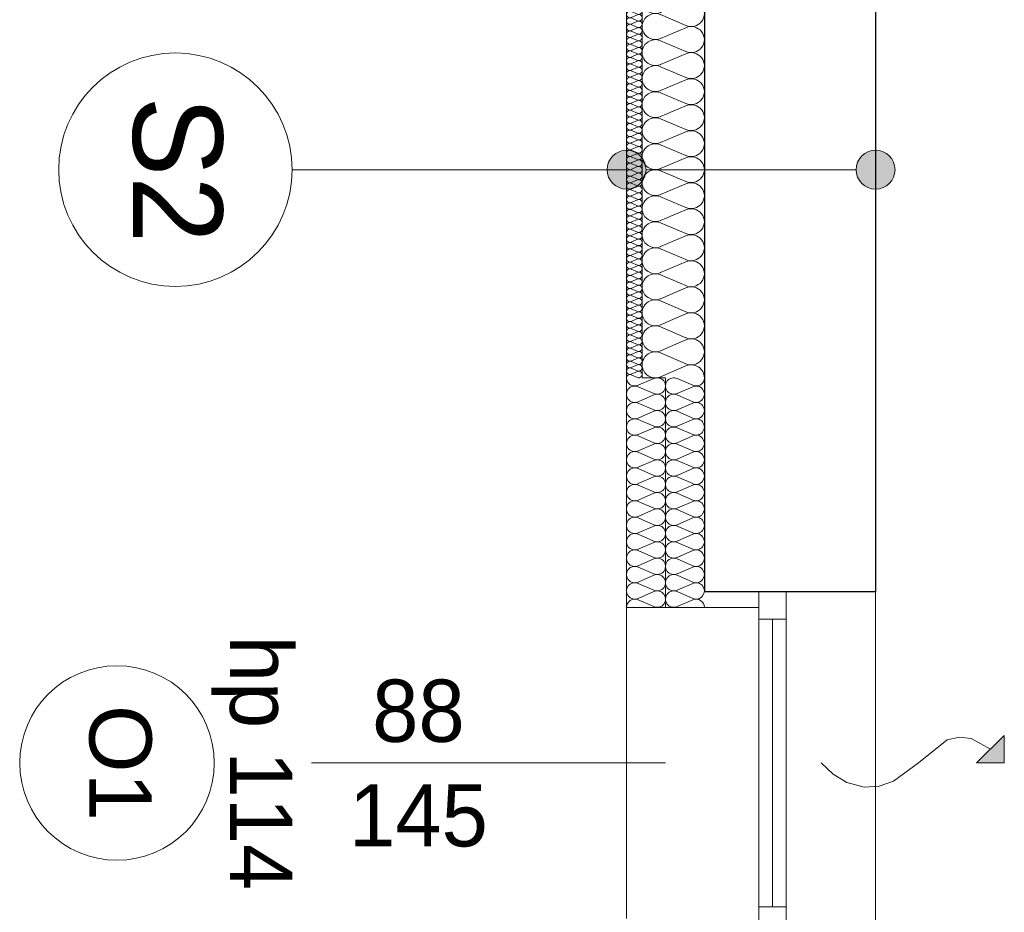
# Model space of a CAD drawing. Extents: x -440864 to -355682, y 13652 to 155872.
# Tile 89 of 179: x -382572 to -380041, y 28129 to 30423. Entities that reach past the tile are written whole.
import ezdxf

# ---------------------------------------------------------------- set-up
doc = ezdxf.new("R2010")
doc.units = 0
doc.header["$MEASUREMENT"] = 0
for name, color, linetype in [('#podkład', 252, 'Continuous'), ('A-Okna', 252, 'Continuous'), ('Arch ocieplenie', 252, 'Continuous'), ('Arch opisy', 252, 'Continuous'), ('Inwent Izolacje', 252, 'Continuous')]:
    doc.layers.add(name, color=color, linetype=linetype)
for name, color, linetype, lineweight in [('A-Okna_Nr_Pióra__9', 252, 'Continuous', 13), ('Arch ocieplenie_Nr_Pióra__9', 252, 'Continuous', 13), ('Arch opisy okien_Nr_Pióra__9', 252, 'Continuous', 13), ('Arch opisy_Nr_Pióra__1', 252, 'Continuous', 25), ('Arch opisy_Nr_Pióra__21', 252, 'Continuous', 9), ('Arch opisy_Nr_Pióra__9', 252, 'Continuous', 13), ('Arch wykończenie_Nr_Pióra__3', 252, 'Continuous', 18), ('Inwent Izolacje_Nr_Pióra__2', 252, 'Continuous', 13), ('INWENT. OKNA_Nr_Pióra__21', 252, 'Continuous', 9), ('INWENT. OKNA_Nr_Pióra__5', 252, 'Continuous', 13), ('INWENT.ŚCIANY_Nr_Pióra__1', 252, 'Continuous', 25), ('INWENT.ŚCIANY_Nr_Pióra__2', 252, 'Continuous', 13), ('INWENT.ŚCIANY_Nr_Pióra__21', 252, 'Continuous', 9)]:
    doc.layers.add(name, color=color, linetype=linetype, lineweight=lineweight)
doc.styles.add('GENERATED_STYLE_10', font='arial.ttf')
doc.styles.add('GENERATED_STYLE_5', font='txt')

# ---------------------------------------------------------------- blocks, each defined once
blk = doc.blocks.new('Izolacja cieplna 14_13', base_point=(-430484.9, 30572.6))
at = {"layer": 'Arch ocieplenie_Nr_Pióra__9', "linetype": 'Continuous'}
for p, q in [((-430456.9, 30571.9), (-430473, 30564.8)), ((-430473, 30563.4), (-430456.9, 30556.3)), ((-430456.9, 30554.9), (-430473, 30547.8)), ((-430473, 30546.4), (-430456.9, 30539.4)), ((-430456.9, 30537.9), (-430473, 30530.9)), ((-430473, 30529.4), (-430456.9, 30522.4)), ((-430456.9, 30520.9), (-430473, 30513.9)), ((-430473, 30512.5), (-430456.9, 30505.4)), ((-430456.9, 30504), (-430473, 30496.9)), ((-430473, 30495.5), (-430456.9, 30488.4)), ((-430456.9, 30487), (-430473, 30479.9)), ((-430473, 30478.5), (-430456.9, 30471.4)), ((-430456.9, 30470), (-430473, 30462.9)), ((-430473, 30461.5), (-430456.9, 30454.4)), ((-430456.9, 30453), (-430473, 30445.9)), ((-430473, 30444.5), (-430456.9, 30437.5)), ((-430456.9, 30436), (-430473, 30429)), ((-430473, 30427.5), (-430456.9, 30420.5)), ((-430456.9, 30419), (-430473, 30412)), ((-430473, 30410.5), (-430456.9, 30403.5)), ((-430456.9, 30402.1), (-430473, 30395)), ((-430473, 30393.6), (-430456.9, 30386.5)), ((-430456.9, 30385.1), (-430473, 30378)), ((-430473, 30376.6), (-430456.9, 30369.5)), ((-430456.9, 30368.1), (-430473, 30361)), ((-430473, 30359.6), (-430456.9, 30352.5)), ((-430456.9, 30351.1), (-430473, 30344)), ((-430473, 30342.6), (-430456.9, 30335.5)), ((-430456.9, 30334.1), (-430473, 30327.1)), ((-430473, 30325.6), (-430456.9, 30318.6)), ((-430456.9, 30317.1), (-430473, 30310.1)), ((-430473, 30308.6), (-430456.9, 30301.6)), ((-430456.9, 30300.2), (-430473, 30293.1)), ((-430473, 30291.7), (-430456.9, 30284.6)), ((-430456.9, 30283.2), (-430473, 30276.1)), ((-430473, 30274.7), (-430456.9, 30267.6)), ((-430456.9, 30266.2), (-430473, 30259.1)), ((-430473, 30257.7), (-430456.9, 30250.6)), ((-430456.9, 30249.2), (-430473, 30242.1)), ((-430473, 30240.7), (-430456.9, 30233.6)), ((-430456.9, 30232.2), (-430473, 30225.2)), ((-430473, 30223.7), (-430456.9, 30216.7)), ((-430456.9, 30215.2), (-430473, 30208.2)), ((-430473, 30206.7), (-430456.9, 30199.7)), ((-430456.9, 30198.2), (-430473, 30191.2)), ((-430473, 30189.8), (-430456.9, 30182.7)), ((-430456.9, 30181.3), (-430473, 30174.2)), ((-430473, 30172.8), (-430456.9, 30165.7)), ((-430456.9, 30164.3), (-430473, 30157.2)), ((-430473, 30155.8), (-430456.9, 30148.7)), ((-430456.9, 30147.3), (-430473, 30140.2)), ((-430473, 30138.8), (-430456.9, 30131.7)), ((-430456.9, 30130.3), (-430473, 30123.2)), ((-430473, 30121.8), (-430456.9, 30114.8)), ((-430456.9, 30113.3), (-430473, 30106.3)), ((-430473, 30104.8), (-430456.9, 30097.8)), ((-430456.9, 30096.3), (-430473, 30089.3)), ((-430473, 30087.9), (-430456.9, 30080.8)), ((-430456.9, 30079.4), (-430473, 30072.3)), ((-430473, 30070.9), (-430456.9, 30063.8)), ((-430456.9, 30062.4), (-430473, 30055.3)), ((-430473, 30053.9), (-430456.9, 30046.8)), ((-430456.9, 30045.4), (-430473, 30038.3)), ((-430473, 30036.9), (-430456.9, 30029.8)), ((-430456.9, 30028.4), (-430473, 30021.3)), ((-430473, 30019.9), (-430456.9, 30012.8)), ((-430456.9, 30011.4), (-430473, 30004.4)), ((-430473, 30002.9), (-430456.9, 29995.9)), ((-430456.9, 29994.4), (-430473, 29987.4)), ((-430473, 29985.9), (-430456.9, 29978.9)), ((-430456.9, 29977.5), (-430473, 29970.4)), ((-430473, 29969), (-430456.9, 29961.9)), ((-430456.9, 29960.5), (-430473, 29953.4)), ((-430473, 29952), (-430456.9, 29944.9)), ((-430456.9, 29943.5), (-430473, 29936.4)), ((-430473, 29935), (-430456.9, 29927.9)), ((-430456.9, 29926.5), (-430473, 29919.4)), ((-430473, 29918), (-430456.9, 29910.9)), ((-430456.9, 29909.5), (-430473, 29902.5)), ((-430473, 29901), (-430456.9, 29894)), ((-430456.9, 29892.5), (-430473, 29885.5)), ((-430473, 29884), (-430456.9, 29877)), ((-430456.9, 29875.5), (-430473, 29868.5)), ((-430473, 29867.1), (-430456.9, 29860)), ((-430456.9, 29858.6), (-430473, 29851.5)), ((-430473, 29850.1), (-430456.9, 29843)), ((-430456.9, 29841.6), (-430473, 29834.5)), ((-430473, 29833.1), (-430456.9, 29826)), ((-430456.9, 29824.6), (-430473, 29817.5)), ((-430473, 29816.1), (-430456.9, 29809)), ((-430456.9, 29807.6), (-430473, 29800.5)), ((-430473, 29799.1), (-430456.9, 29792.1)), ((-430456.9, 29790.6), (-430473, 29783.6)), ((-430473, 29782.1), (-430456.9, 29775.1)), ((-430456.9, 29773.6), (-430473, 29766.6)), ((-430473, 29765.2), (-430456.9, 29758.1)), ((-430456.9, 29756.7), (-430473, 29749.6)), ((-430473, 29748.2), (-430456.9, 29741.1)), ((-430456.9, 29739.7), (-430473, 29732.6)), ((-430473, 29731.2), (-430456.9, 29724.1)), ((-430456.9, 29722.7), (-430473, 29715.6)), ((-430473, 29714.2), (-430456.9, 29707.1)), ((-430456.9, 29705.7), (-430473, 29698.6)), ((-430473, 29697.2), (-430456.9, 29690.2)), ((-430456.9, 29688.7), (-430473, 29681.7)), ((-430473, 29680.2), (-430456.9, 29673.2)), ((-430456.9, 29671.7), (-430473, 29664.7)), ((-430473, 29663.2), (-430456.9, 29656.2)), ((-430456.9, 29654.8), (-430473, 29647.7)), ((-430473, 29646.3), (-430456.9, 29639.2)), ((-430456.9, 29637.8), (-430473, 29630.7)), ((-430473, 29629.3), (-430456.9, 29622.2)), ((-430456.9, 29620.8), (-430473, 29613.7)), ((-430473, 29612.3), (-430456.9, 29605.2)), ((-430456.9, 29603.8), (-430473, 29596.7)), ((-430473, 29595.3), (-430456.9, 29588.2)), ((-430456.9, 29586.8), (-430473, 29579.8)), ((-430473, 29578.3), (-430456.9, 29571.3)), ((-430456.9, 29569.8), (-430473, 29562.8)), ((-430473, 29561.3), (-430456.9, 29554.3)), ((-430456.9, 29552.9), (-430473, 29545.8)), ((-430473, 29544.4), (-430456.9, 29537.3)), ((-430456.9, 29535.9), (-430473, 29528.8)), ((-430473, 29527.4), (-430456.9, 29520.3)), ((-430456.9, 29518.9), (-430473, 29511.8)), ((-430473, 29510.4), (-430456.9, 29503.3))]:
    blk.add_line(p, q, dxfattribs=at)
for centre, start_param, end_param in [((-430476.4, 30555.6), 1.158004, 5.125183), ((-430476.4, 30572.6), 3.141593, 5.125182), ((-430453.5, 30564.1), 4.299595, 8.266775), ((-430453.5, 30547.1), 4.299595, 8.266775), ((-430476.4, 30538.6), 1.158004, 5.125183), ((-430476.4, 30521.7), 1.158004, 5.125183), ((-430453.5, 30530.2), 4.299595, 8.266775), ((-430476.4, 30504.7), 1.158004, 5.125183), ((-430453.5, 30513.2), 4.299595, 8.266775), ((-430453.5, 30496.2), 4.299595, 8.266775), ((-430476.4, 30487.7), 1.158004, 5.125183), ((-430476.4, 30470.7), 1.158004, 5.125183), ((-430453.5, 30479.2), 4.299595, 8.266775), ((-430476.4, 30453.7), 1.158004, 5.125183), ((-430453.5, 30462.2), 4.299595, 8.266775), ((-430453.5, 30445.2), 4.299595, 8.266775), ((-430476.4, 30436.7), 1.158004, 5.125183), ((-430476.4, 30419.8), 1.158004, 5.125183), ((-430453.5, 30428.2), 4.299595, 8.266775), ((-430476.4, 30402.8), 1.158004, 5.125183), ((-430453.5, 30411.3), 4.299595, 8.266775), ((-430453.5, 30394.3), 4.299595, 8.266775), ((-430476.4, 30385.8), 1.158004, 5.125183), ((-430476.4, 30368.8), 1.158004, 5.125183), ((-430453.5, 30377.3), 4.299595, 8.266775), ((-430476.4, 30351.8), 1.158004, 5.125183), ((-430453.5, 30360.3), 4.299595, 8.266775), ((-430453.5, 30343.3), 4.299595, 8.266775), ((-430476.4, 30334.8), 1.158004, 5.125183), ((-430476.4, 30317.8), 1.158004, 5.125183), ((-430453.5, 30326.3), 4.299595, 8.266775), ((-430476.4, 30300.9), 1.158004, 5.125183), ((-430453.5, 30309.4), 4.299595, 8.266775), ((-430453.5, 30292.4), 4.299595, 8.266775), ((-430476.4, 30283.9), 1.158004, 5.125183), ((-430476.4, 30266.9), 1.158004, 5.125183), ((-430453.5, 30275.4), 4.299595, 8.266775), ((-430476.4, 30249.9), 1.158004, 5.125183), ((-430453.5, 30258.4), 4.299595, 8.266775), ((-430453.5, 30241.4), 4.299595, 8.266775), ((-430476.4, 30232.9), 1.158004, 5.125183), ((-430476.4, 30215.9), 1.158004, 5.125183), ((-430453.5, 30224.4), 4.299595, 8.266775), ((-430476.4, 30199), 1.158004, 5.125183), ((-430453.5, 30207.5), 4.299595, 8.266775), ((-430453.5, 30190.5), 4.299595, 8.266775), ((-430476.4, 30182), 1.158004, 5.125183), ((-430476.4, 30165), 1.158004, 5.125183), ((-430453.5, 30173.5), 4.299595, 8.266775), ((-430476.4, 30148), 1.158004, 5.125183), ((-430453.5, 30156.5), 4.299595, 8.266775), ((-430453.5, 30139.5), 4.299595, 8.266775), ((-430476.4, 30131), 1.158004, 5.125183), ((-430476.4, 30114), 1.158004, 5.125183), ((-430453.5, 30122.5), 4.299595, 8.266775), ((-430476.4, 30097.1), 1.158004, 5.125183), ((-430453.5, 30105.5), 4.299595, 8.266775), ((-430453.5, 30088.6), 4.299595, 8.266775), ((-430476.4, 30080.1), 1.158004, 5.125183), ((-430476.4, 30063.1), 1.158004, 5.125183), ((-430453.5, 30071.6), 4.299595, 8.266775), ((-430476.4, 30046.1), 1.158004, 5.125183), ((-430453.5, 30054.6), 4.299595, 8.266775), ((-430453.5, 30037.6), 4.299595, 8.266775), ((-430476.4, 30029.1), 1.158004, 5.125183), ((-430476.4, 30012.1), 1.158004, 5.125183), ((-430453.5, 30020.6), 4.299595, 8.266775), ((-430476.4, 29995.2), 1.158004, 5.125183), ((-430453.5, 30003.6), 4.299595, 8.266775), ((-430453.5, 29986.7), 4.299595, 8.266775), ((-430476.4, 29978.2), 1.158004, 5.125183), ((-430476.4, 29961.2), 1.158004, 5.125183), ((-430453.5, 29969.7), 4.299595, 8.266775), ((-430476.4, 29944.2), 1.158004, 5.125183), ((-430453.5, 29952.7), 4.299595, 8.266775), ((-430453.5, 29935.7), 4.299595, 8.266775), ((-430476.4, 29927.2), 1.158004, 5.125183), ((-430476.4, 29910.2), 1.158004, 5.125183), ((-430453.5, 29918.7), 4.299595, 8.266775), ((-430476.4, 29893.2), 1.158004, 5.125183), ((-430453.5, 29901.7), 4.299595, 8.266775), ((-430453.5, 29884.8), 4.299595, 8.266775), ((-430476.4, 29876.3), 1.158004, 5.125183), ((-430476.4, 29859.3), 1.158004, 5.125183), ((-430453.5, 29867.8), 4.299595, 8.266775), ((-430476.4, 29842.3), 1.158004, 5.125183), ((-430453.5, 29850.8), 4.299595, 8.266775), ((-430453.5, 29833.8), 4.299595, 8.266775), ((-430476.4, 29825.3), 1.158004, 5.125183), ((-430476.4, 29808.3), 1.158004, 5.125183), ((-430453.5, 29816.8), 4.299595, 8.266775), ((-430476.4, 29791.3), 1.158004, 5.125183), ((-430453.5, 29799.8), 4.299595, 8.266775), ((-430453.5, 29782.8), 4.299595, 8.266775), ((-430476.4, 29774.4), 1.158004, 5.125183), ((-430476.4, 29757.4), 1.158004, 5.125183), ((-430453.5, 29765.9), 4.299595, 8.266775), ((-430476.4, 29740.4), 1.158004, 5.125183), ((-430453.5, 29748.9), 4.299595, 8.266775), ((-430453.5, 29731.9), 4.299595, 8.266775), ((-430476.4, 29723.4), 1.158004, 5.125183), ((-430476.4, 29706.4), 1.158004, 5.125183), ((-430453.5, 29714.9), 4.299595, 8.266775), ((-430476.4, 29689.4), 1.158004, 5.125183), ((-430453.5, 29697.9), 4.299595, 8.266775), ((-430453.5, 29680.9), 4.299595, 8.266775), ((-430476.4, 29672.5), 1.158004, 5.125183), ((-430476.4, 29655.5), 1.158004, 5.125183), ((-430453.5, 29664), 4.299595, 8.266775), ((-430476.4, 29638.5), 1.158004, 5.125183), ((-430453.5, 29647), 4.299595, 8.266775), ((-430453.5, 29630), 4.299595, 8.266775), ((-430476.4, 29621.5), 1.158004, 5.125183), ((-430476.4, 29604.5), 1.158004, 5.125183), ((-430453.5, 29613), 4.299595, 8.266775), ((-430476.4, 29587.5), 1.158004, 5.125183), ((-430453.5, 29596), 4.299595, 8.266775), ((-430453.5, 29579), 4.299595, 8.266775), ((-430476.4, 29570.5), 1.158004, 5.125183), ((-430476.4, 29553.6), 1.158004, 5.125183), ((-430453.5, 29562.1), 4.299595, 8.266775), ((-430476.4, 29536.6), 1.158004, 5.125183), ((-430453.5, 29545.1), 4.299595, 8.266775), ((-430453.5, 29528.1), 4.299595, 8.266775), ((-430476.4, 29519.6), 1.158004, 5.125183), ((-430476.4, 29502.6), 1.158004, 3.141593), ((-430453.5, 29511.1), 4.299595, 8.266775)]:
    blk.add_ellipse(centre, major_axis=(8.51, 0), ratio=0.99823, start_param=start_param, end_param=end_param, dxfattribs=at)
blk = doc.blocks.new('Izolacja cieplna 14_15', base_point=(-430484.9, 29502.6))
at = {"layer": 'Arch ocieplenie_Nr_Pióra__9', "linetype": 'Continuous'}
for p, q in [((-430414.7, 29500.8), (-430455.1, 29483.3)), ((-430455.1, 29479.8), (-430414.7, 29462.2)), ((-430414.7, 29458.7), (-430455.1, 29441.2)), ((-430455.1, 29437.6), (-430414.7, 29420.1)), ((-430414.7, 29416.6), (-430455.1, 29399)), ((-430455.1, 29395.5), (-430414.7, 29378)), ((-430414.7, 29374.4), (-430455.1, 29356.9)), ((-430455.1, 29353.3), (-430414.7, 29335.8)), ((-430414.7, 29332.3), (-430455.1, 29314.7)), ((-430455.1, 29311.2), (-430414.7, 29293.7)), ((-430414.7, 29290.1), (-430455.1, 29272.6)), ((-430455.1, 29269.1), (-430414.7, 29251.5)), ((-430414.7, 29248), (-430455.1, 29230.5)), ((-430455.1, 29226.9), (-430414.7, 29209.4)), ((-430414.7, 29205.8), (-430455.1, 29188.3)), ((-430455.1, 29184.8), (-430414.7, 29167.2)), ((-430414.7, 29163.7), (-430455.1, 29146.2)), ((-430455.1, 29142.6), (-430414.7, 29125.1)), ((-430414.7, 29121.6), (-430455.1, 29104)), ((-430455.1, 29100.5), (-430414.7, 29083)), ((-430414.7, 29079.4), (-430455.1, 29061.9)), ((-430455.1, 29058.3), (-430414.7, 29040.8)), ((-430414.7, 29037.3), (-430455.1, 29019.7)), ((-430455.1, 29016.2), (-430414.7, 28998.7)), ((-430414.7, 28995.1), (-430455.1, 28977.6)), ((-430455.1, 28974.1), (-430414.7, 28956.5)), ((-430414.7, 28953), (-430455.1, 28935.5)), ((-430455.1, 28931.9), (-430414.7, 28914.4))]:
    blk.add_line(p, q, dxfattribs=at)
for centre, start_param, end_param in [((-430463.7, 29502.6), 3.141593, 5.125182), ((-430406.2, 29481.5), 4.299595, 8.266775), ((-430463.7, 29460.5), 1.158004, 5.125183), ((-430406.2, 29439.4), 4.299595, 8.266775), ((-430463.7, 29418.3), 1.158004, 5.125183), ((-430406.2, 29397.3), 4.299595, 8.266775), ((-430463.7, 29376.2), 1.158004, 5.125183), ((-430406.2, 29355.1), 4.299595, 8.266775), ((-430463.7, 29334), 1.158004, 5.125183), ((-430406.2, 29313), 4.299595, 8.266775), ((-430463.7, 29291.9), 1.158004, 5.125183), ((-430406.2, 29270.8), 4.299595, 8.266775), ((-430463.7, 29249.8), 1.158004, 5.125183), ((-430406.2, 29228.7), 4.299595, 8.266775), ((-430463.7, 29207.6), 1.158004, 5.125183), ((-430406.2, 29186.5), 4.299595, 8.266775), ((-430463.7, 29165.5), 1.158004, 5.125183), ((-430406.2, 29144.4), 4.299595, 8.266775), ((-430463.7, 29123.3), 1.158004, 5.125183), ((-430406.2, 29102.3), 4.299595, 8.266775), ((-430463.7, 29081.2), 1.158004, 5.125183), ((-430406.2, 29060.1), 4.299595, 8.266775), ((-430463.7, 29039), 1.158004, 5.125183), ((-430406.2, 29018), 4.299595, 8.266775), ((-430463.7, 28996.9), 1.158004, 5.125183), ((-430406.2, 28975.8), 4.299595, 8.266775), ((-430463.7, 28954.8), 1.158004, 5.125183), ((-430406.2, 28933.7), 4.299595, 8.266775), ((-430463.7, 28912.6), 1.158004, 3.141593)]:
    blk.add_ellipse(centre, major_axis=(21.3, 0), ratio=0.990766, start_param=start_param, end_param=end_param, dxfattribs=at)
blk = doc.blocks.new('Izolacja cieplna 14_267', base_point=(-430284.9, 28912.6))
at = {"layer": 'Inwent Izolacje_Nr_Pióra__2', "linetype": 'Continuous'}
for p, q in [((-430314.7, 29483.3), (-430355.1, 29500.8)), ((-430355.1, 29462.2), (-430314.7, 29479.8)), ((-430314.7, 29441.2), (-430355.1, 29458.7)), ((-430355.1, 29420.1), (-430314.7, 29437.6)), ((-430314.7, 29399), (-430355.1, 29416.6)), ((-430355.1, 29378), (-430314.7, 29395.5)), ((-430314.7, 29356.9), (-430355.1, 29374.4)), ((-430355.1, 29335.8), (-430314.7, 29353.3)), ((-430314.7, 29314.7), (-430355.1, 29332.3)), ((-430355.1, 29293.7), (-430314.7, 29311.2)), ((-430314.7, 29272.6), (-430355.1, 29290.1)), ((-430355.1, 29251.5), (-430314.7, 29269.1)), ((-430314.7, 29230.5), (-430355.1, 29248)), ((-430355.1, 29209.4), (-430314.7, 29226.9)), ((-430314.7, 29188.3), (-430355.1, 29205.8)), ((-430355.1, 29167.2), (-430314.7, 29184.8)), ((-430314.7, 29146.2), (-430355.1, 29163.7)), ((-430355.1, 29125.1), (-430314.7, 29142.6)), ((-430314.7, 29104), (-430355.1, 29121.6)), ((-430355.1, 29083), (-430314.7, 29100.5)), ((-430314.7, 29061.9), (-430355.1, 29079.4)), ((-430355.1, 29040.8), (-430314.7, 29058.3)), ((-430314.7, 29019.7), (-430355.1, 29037.3)), ((-430355.1, 28998.7), (-430314.7, 29016.2)), ((-430314.7, 28977.6), (-430355.1, 28995.1)), ((-430355.1, 28956.5), (-430314.7, 28974.1)), ((-430314.7, 28935.5), (-430355.1, 28953)), ((-430355.1, 28914.4), (-430314.7, 28931.9))]:
    blk.add_line(p, q, dxfattribs=at)
for centre, start_param, end_param in [((-430363.7, 29481.5), 4.299595, 8.266775), ((-430306.2, 29502.6), 1.158004, 3.141593), ((-430363.7, 29439.4), 4.299595, 8.266775), ((-430306.2, 29460.5), 1.158004, 5.125183), ((-430306.2, 29418.3), 1.158004, 5.125183), ((-430363.7, 29397.3), 4.299595, 8.266775), ((-430306.2, 29376.2), 1.158004, 5.125183), ((-430363.7, 29355.1), 4.299595, 8.266775), ((-430363.7, 29313), 4.299595, 8.266775), ((-430306.2, 29334), 1.158004, 5.125183), ((-430306.2, 29291.9), 1.158004, 5.125183), ((-430363.7, 29270.8), 4.299595, 8.266775), ((-430306.2, 29249.8), 1.158004, 5.125183), ((-430363.7, 29228.7), 4.299595, 8.266775), ((-430363.7, 29186.5), 4.299595, 8.266775), ((-430306.2, 29207.6), 1.158004, 5.125183), ((-430306.2, 29165.5), 1.158004, 5.125183), ((-430363.7, 29144.4), 4.299595, 8.266775), ((-430306.2, 29123.3), 1.158004, 5.125183), ((-430363.7, 29102.3), 4.299595, 8.266775), ((-430363.7, 29060.1), 4.299595, 8.266775), ((-430306.2, 29081.2), 1.158004, 5.125183), ((-430306.2, 29039), 1.158004, 5.125183), ((-430363.7, 29018), 4.299595, 8.266775), ((-430306.2, 28996.9), 1.158004, 5.125183), ((-430363.7, 28975.8), 4.299595, 8.266775), ((-430363.7, 28933.7), 4.299595, 8.266775), ((-430306.2, 28954.8), 1.158004, 5.125183), ((-430306.2, 28912.6), 3.141593, 5.125182)]:
    blk.add_ellipse(centre, major_axis=(-21.3, 0), ratio=0.990766, start_param=start_param, end_param=end_param, dxfattribs=at)
blk = doc.blocks.new('Izolacja cieplna 14_268', base_point=(-430284.9, 29502.6))
at = {"layer": 'Inwent Izolacje_Nr_Pióra__2', "linetype": 'Continuous'}
for p, q in [((-430332.6, 30542), (-430397.3, 30569.8)), ((-430397.3, 30508.5), (-430332.6, 30536.4)), ((-430332.6, 30475.1), (-430397.3, 30502.9)), ((-430397.3, 30441.7), (-430332.6, 30469.5)), ((-430332.6, 30408.2), (-430397.3, 30436.1)), ((-430397.3, 30374.8), (-430332.6, 30402.6)), ((-430332.6, 30341.4), (-430397.3, 30369.2)), ((-430397.3, 30307.9), (-430332.6, 30335.7)), ((-430332.6, 30274.5), (-430397.3, 30302.3)), ((-430397.3, 30241), (-430332.6, 30268.9)), ((-430332.6, 30207.6), (-430397.3, 30235.4)), ((-430397.3, 30174.2), (-430332.6, 30202)), ((-430332.6, 30140.7), (-430397.3, 30168.6)), ((-430397.3, 30107.3), (-430332.6, 30135.1)), ((-430332.6, 30073.9), (-430397.3, 30101.7)), ((-430397.3, 30040.4), (-430332.6, 30068.2)), ((-430332.6, 30007), (-430397.3, 30034.8)), ((-430397.3, 29973.5), (-430332.6, 30001.4)), ((-430332.6, 29940.1), (-430397.3, 29967.9)), ((-430397.3, 29906.7), (-430332.6, 29934.5)), ((-430332.6, 29873.2), (-430397.3, 29901.1)), ((-430397.3, 29839.8), (-430332.6, 29867.6)), ((-430332.6, 29806.4), (-430397.3, 29834.2)), ((-430397.3, 29772.9), (-430332.6, 29800.7)), ((-430332.6, 29739.5), (-430397.3, 29767.3)), ((-430397.3, 29706), (-430332.6, 29733.9)), ((-430332.6, 29672.6), (-430397.3, 29700.4)), ((-430397.3, 29639.2), (-430332.6, 29667)), ((-430332.6, 29605.7), (-430397.3, 29633.6)), ((-430397.3, 29572.3), (-430332.6, 29600.1)), ((-430332.6, 29538.9), (-430397.3, 29566.7)), ((-430397.3, 29505.4), (-430332.6, 29533.2))]:
    blk.add_line(p, q, dxfattribs=at)
for centre, start_param, end_param in [((-430410.9, 30539.2), 4.299595, 8.266775), ((-430319, 30572.6), 1.158004, 3.141593), ((-430319, 30505.7), 1.158004, 5.125183), ((-430410.9, 30472.3), 4.299595, 8.266775), ((-430319, 30438.9), 1.158004, 5.125183), ((-430410.9, 30405.4), 4.299595, 8.266775), ((-430319, 30372), 1.158004, 5.125183), ((-430410.9, 30338.5), 4.299595, 8.266775), ((-430319, 30305.1), 1.158004, 5.125183), ((-430410.9, 30271.7), 4.299595, 8.266775), ((-430319, 30238.2), 1.158004, 5.125183), ((-430410.9, 30204.8), 4.299595, 8.266775), ((-430319, 30171.4), 1.158004, 5.125183), ((-430410.9, 30137.9), 4.299595, 8.266775), ((-430319, 30104.5), 1.158004, 5.125183), ((-430410.9, 30071), 4.299595, 8.266775), ((-430319, 30037.6), 1.158004, 5.125183), ((-430410.9, 30004.2), 4.299595, 8.266775), ((-430319, 29970.7), 1.158004, 5.125183), ((-430410.9, 29937.3), 4.299595, 8.266775), ((-430319, 29903.9), 1.158004, 5.125183), ((-430410.9, 29870.4), 4.299595, 8.266775), ((-430319, 29837), 1.158004, 5.125183), ((-430410.9, 29803.5), 4.299595, 8.266775), ((-430319, 29770.1), 1.158004, 5.125183), ((-430410.9, 29736.7), 4.299595, 8.266775), ((-430319, 29703.2), 1.158004, 5.125183), ((-430410.9, 29669.8), 4.299595, 8.266775), ((-430319, 29636.4), 1.158004, 5.125183), ((-430410.9, 29602.9), 4.299595, 8.266775), ((-430319, 29569.5), 1.158004, 5.125183), ((-430410.9, 29536), 4.299595, 8.266775), ((-430319, 29502.6), 3.141593, 5.125182)]:
    blk.add_ellipse(centre, major_axis=(-34, 0), ratio=0.982632, start_param=start_param, end_param=end_param, dxfattribs=at)
blk = doc.blocks.new('Krzywa_8', base_point=(-429984.9, 28512.6))
at = {"layer": 'A-Okna_Nr_Pióra__9', "linetype": 'Continuous'}
blk.add_hatch(color=256, dxfattribs=at).paths.add_polyline_path([(-429514.4, 28512.6), (-429585.1, 28513), (-429514, 28583.3)], flags=0)
for p, q in [((-429585.1, 28513), (-429514, 28583.3)), ((-429514.4, 28512.6), (-429514, 28583.3)), ((-429514.4, 28512.6), (-429585.1, 28513))]:
    blk.add_line(p, q, dxfattribs=at)
at = {"layer": 'A-Okna_Nr_Pióra__9', "linetype": 'Continuous', "flags": 128}
blk.add_lwpolyline([(-429984.9, 28512.6), (-429953.8, 28483.4), (-429918.7, 28462.2), (-429874.1, 28450), (-429835.4, 28452.5), (-429798.9, 28465.5), (-429734.4, 28512.6), (-429661, 28572.2), (-429629.1, 28579.3), (-429599.2, 28575.3), (-429549.5, 28548.2)], dxfattribs=at)
blk = doc.blocks.new('Linia_60', base_point=(-430484.9, 30037.6))
at = {"layer": 'Arch opisy_Nr_Pióra__21', "linetype": 'Continuous'}
blk.add_line((-430484.9, 30037.6), (-431344.7, 30037.6), dxfattribs=at)
blk.add_circle((-431644.7, 30037.6), 300, dxfattribs=at)
blk = doc.blocks.new('Linia_61', base_point=(-429844.9, 30037.6))
at = {"layer": 'Arch opisy_Nr_Pióra__21', "linetype": 'Continuous'}
for points in [[(-430434.9, 30037.6), (-430438.8, 30056.7), (-430449.6, 30073), (-430465.8, 30083.8), (-430484.9, 30087.6), (-430504.1, 30083.8), (-430520.3, 30073), (-430531.1, 30056.7), (-430534.9, 30037.6), (-430531.1, 30018.5), (-430520.3, 30002.3), (-430504.1, 29991.4), (-430484.9, 29987.6), (-430465.8, 29991.4), (-430449.6, 30002.3), (-430438.8, 30018.5)], [(-429794.9, 30037.6), (-429798.8, 30056.7), (-429809.6, 30073), (-429825.8, 30083.8), (-429844.9, 30087.6), (-429864.1, 30083.8), (-429880.3, 30073), (-429891.1, 30056.7), (-429894.9, 30037.6), (-429891.1, 30018.5), (-429880.3, 30002.3), (-429864.1, 29991.4), (-429844.9, 29987.6), (-429825.8, 29991.4), (-429809.6, 30002.3), (-429798.8, 30018.5)]]:
    blk.add_hatch(color=256, dxfattribs=at).paths.add_polyline_path(points, flags=0)
blk.add_line((-429894.9, 30037.6), (-430434.9, 30037.6), dxfattribs=at)
for centre in [(-430484.9, 30037.6), (-429844.9, 30037.6)]:
    blk.add_circle(centre, 50, dxfattribs=at)
blk = doc.blocks.new('parter')
at = {"layer": 'Arch opisy_Nr_Pióra__9', "color": 252, "linetype": 'Continuous'}
blk.add_circle((-431794.9, 28512.6), 250, dxfattribs=at)
at = {"layer": 'Arch wykończenie_Nr_Pióra__3', "color": 252, "linetype": 'Continuous'}
for p, q in [((-430484.9, 31347.6), (-430484.9, 28912.6)), ((-430484.9, 28912.6), (-430144.9, 28912.6))]:
    blk.add_line(p, q, dxfattribs=at)
at = {"layer": 'INWENT. OKNA_Nr_Pióra__5', "color": 252, "linetype": 'Continuous'}
for p, q in [((-430074.9, 28952.6), (-430144.9, 28952.6)), ((-430144.9, 28952.6), (-430144.9, 28072.6)), ((-430074.9, 28952.6), (-430074.9, 28072.6)), ((-430074.9, 28882.6), (-430144.9, 28882.6)), ((-430109.9, 28882.6), (-430109.9, 28142.6)), ((-430384.9, 28512.6), (-431294.9, 28512.6)), ((-430074.9, 28142.6), (-430144.9, 28142.6))]:
    blk.add_line(p, q, dxfattribs=at)
at = {"layer": 'INWENT.ŚCIANY_Nr_Pióra__1', "color": 252, "linetype": 'Continuous'}
for p, q in [((-430284.9, 31312.6), (-430284.9, 28952.6)), ((-429844.9, 31312.6), (-429844.9, 28952.6)), ((-429844.9, 28952.6), (-430284.9, 28952.6))]:
    blk.add_line(p, q, dxfattribs=at)
at = {"layer": 'INWENT.ŚCIANY_Nr_Pióra__2', "color": 252, "linetype": 'Continuous'}
for p, q in [((-430444.9, 30572.6), (-430444.9, 29502.6)), ((-430444.9, 29502.6), (-430384.9, 29502.6)), ((-430384.9, 29502.6), (-430384.9, 28912.6))]:
    blk.add_line(p, q, dxfattribs=at)
at = {"layer": 'INWENT.ŚCIANY_Nr_Pióra__21', "color": 252, "linetype": 'Continuous'}
for p, q in [((-429844.9, 28072.6), (-429844.9, 28952.6)), ((-430484.9, 28112.6), (-430484.9, 28912.6))]:
    blk.add_line(p, q, dxfattribs=at)
at = {"layer": 'A-Okna', "color": 252, "linetype": 'Continuous', "lineweight": 13}
blk.add_blockref('Krzywa_8', (-429984.9, 28512.6), dxfattribs=at)
at = {"layer": 'Arch ocieplenie', "color": 252, "linetype": 'Continuous', "lineweight": 13}
for name, p in [('Izolacja cieplna 14_13', (-430484.9, 30572.6)), ('Izolacja cieplna 14_15', (-430484.9, 29502.6))]:
    blk.add_blockref(name, p, dxfattribs=at)
at = {"layer": 'Arch opisy', "color": 252, "linetype": 'Continuous'}
for name, p in [('Linia_60', (-430484.9, 30037.6)), ('Linia_61', (-429844.9, 30037.6))]:
    blk.add_blockref(name, p, dxfattribs=at)
at = {"layer": 'Inwent Izolacje', "color": 252, "linetype": 'Continuous', "lineweight": 13}
for name, p in [('Izolacja cieplna 14_268', (-430284.9, 29502.6)), ('Izolacja cieplna 14_267', (-430284.9, 28912.6))]:
    blk.add_blockref(name, p, dxfattribs=at)
at = {"layer": 'Arch opisy okien_Nr_Pióra__9', "color": 252, "linetype": 'Continuous', "insert": (-431705.8, 28512.6), "char_height": 160, "attachment_point": 2, "rotation": 270, "style": 'GENERATED_STYLE_10'}
blk.add_mtext('{O1}', dxfattribs=at)
at = {"layer": 'Arch opisy_Nr_Pióra__1', "color": 252, "linetype": 'Continuous', "insert": (-431523.4, 30037.6), "char_height": 230, "attachment_point": 2, "rotation": 270, "style": 'GENERATED_STYLE_5'}
blk.add_mtext('{S2}', dxfattribs=at)
at = {"layer": 'INWENT. OKNA_Nr_Pióra__21', "color": 252, "linetype": 'Continuous', "insert": (-431344.3, 28512.6), "char_height": 160, "attachment_point": 2, "rotation": 270, "style": 'GENERATED_STYLE_5'}
blk.add_mtext('{hp 114}', dxfattribs=at)
at = {"layer": 'INWENT. OKNA_Nr_Pióra__21', "color": 252, "linetype": 'Continuous', "insert": (-431019.9, 28726.8), "char_height": 160, "width": 709.227, "attachment_point": 2, "line_spacing_factor": 1.007581, "style": 'GENERATED_STYLE_5'}
blk.add_mtext('{88\\P145}', dxfattribs=at)

msp = doc.modelspace()

# ---------------------------------------------------------------- block references
at = {"layer": '#podkład', "color": 3, "lineweight": 50}
msp.add_blockref('parter', (49473.1, 0), dxfattribs=at)

doc.saveas('drawing.dxf')
